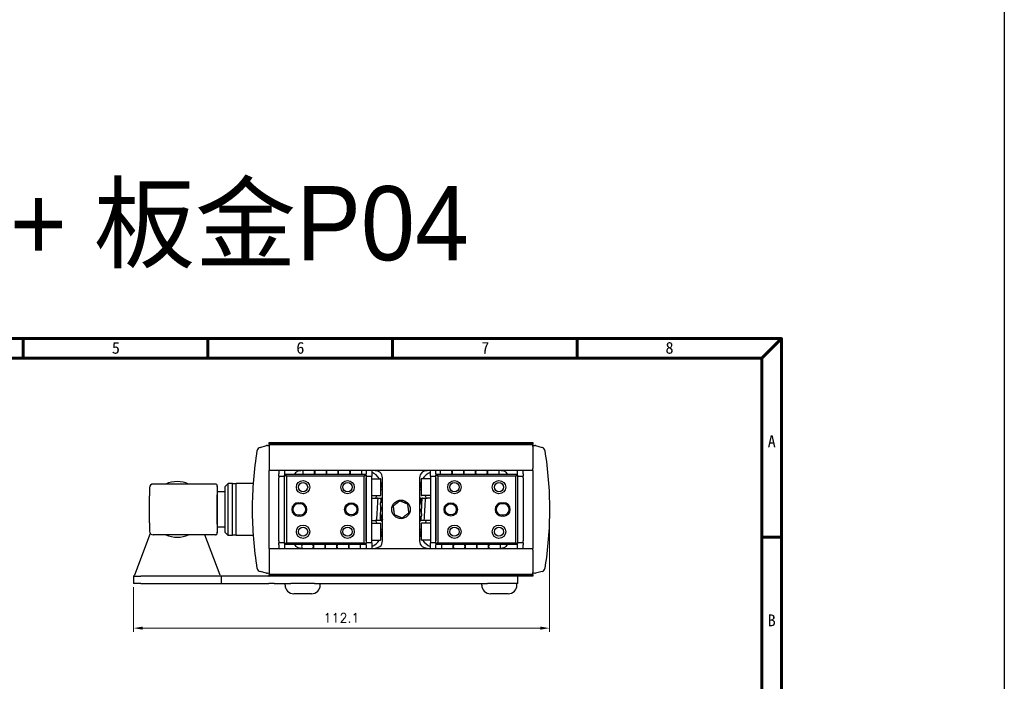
# Model space of a CAD drawing. Header units: millimetres. Extents: x 0 to 7391, y -1386 to 1502.
# Tile 71 of 127: x 7126 to 7391, y -25 to 154. Entities that reach past the tile are written whole.
import ezdxf

# ---------------------------------------------------------------- set-up
doc = ezdxf.new("R2010")
doc.units = ezdxf.units.MM
doc.header["$LTSCALE"] = 0.5
doc.layers.add('AM_5', color=3, linetype='Continuous', lineweight=25)
doc.layers.add('可見 (ISO)', color=7, linetype='Continuous', lineweight=25)
doc.layers.add('BORDER', color=7, linetype='Continuous')
doc.styles.get("Standard").update_dxf_attribs({"font": 'arial.ttf'})
doc.styles.add('尺寸標註', font='romans.shx', dxfattribs={"bigfont": 'CHINESET.SHX'})
doc.styles.add('標題欄', font='txt')
doc.dimstyles.new('CNS1$0', dxfattribs={"dimtxt": 2.5, "dimasz": 2.5, "dimexe": 1, "dimexo": 1, "dimgap": 1.5, "dimtad": 1, "dimtoh": 1, "dimdec": 1, "dimdsep": 46, "dimtxsty": '尺寸標註', "dimcen": 0, "dimclrd": 2, "dimclre": 2, "dimclrt": 1, "dimadec": 0, "dimazin": 2, "dimtp": 0.1, "dimtm": 0.1, "dimtfac": 0.71, "dimtdec": 1, "dimtmove": 0, "dimatfit": 0, "dimfxl": 0, "dimlwd": 13, "dimlwe": 13, "dimarcsym": 0})

# ---------------------------------------------------------------- blocks, each defined once
blk = doc.blocks.new('A4-英文圖框-橫式')
at = {"layer": 'BORDER', "color": 123, "linetype": 'Continuous', "lineweight": 60, "ltscale": 25.4}
for p, q in [((2350.7, 183.5), (2350.7, 188.79)), ((2400.45, 183.5), (2400.45, 188.79)), ((2450.2, 183.5), (2450.2, 188.79)), ((2499.95, 183.5), (2499.95, 188.79)), ((2549.79, 183.5), (2555.09, 188.79)), ((2151.7, 183.5), (2549.79, 183.5)), ((2549.79, 183.5), (2549.79, -95.06)), ((2549.79, 135.31), (2555.09, 135.31))]:
    blk.add_line(p, q, dxfattribs=at)
blk.add_lwpolyline([(2151.7, 188.79), (2555.09, 188.79), (2555.09, -95.06), (2151.7, -95.06)], close=True, dxfattribs=at)
at = {"color": 60, "style": '標題欄'}
for s, p in [('5', (2374.61, 184.72)), ('6', (2424.32, 184.72)), ('7', (2474.15, 184.72)), ('8', (2523.79, 184.72)), ('A', (2551.33, 159.51)), ('B', (2551.33, 111.26))]:
    blk.add_text(s, height=3.18, dxfattribs=at).set_placement(p)
at = {"color": 3, "style": '標題欄'}
for s, p in [('7', (2474.15, 184.72)), ('A', (2551.33, 159.51)), ('B', (2551.33, 111.26))]:
    blk.add_text(s, height=3.18, dxfattribs=at).set_placement(p)
blk = doc.blocks.new('*D969')
at = {"layer": 'AM_5', "color": 2, "linetype": 'ByBlock', "lineweight": 13}
for p, q in [((7268.65, 20.75), (7268.65, -11.25)), ((7156.55, 0.75), (7156.55, -11.25)), ((7266.15, -10.25), (7159.05, -10.25))]:
    blk.add_line(p, q, dxfattribs=at)
at = {"layer": 'AM_5', "color": 2}
for points in [[(7159.05, -9.84), (7159.05, -10.67), (7156.55, -10.25)], [(7266.15, -9.84), (7266.15, -10.67), (7268.65, -10.25)]]:
    blk.add_solid(points, dxfattribs=at)
at = {"layer": 'Defpoints', "color": 0}
for p in [(7268.65, 21.75), (7156.55, 1.75), (7156.55, -10.25)]:
    blk.add_point(p, dxfattribs=at)
at = {"layer": 'AM_5', "color": 1, "insert": (7212.6, -7.5), "char_height": 2.5, "attachment_point": 5, "style": '尺寸標註'}
blk.add_mtext('112.1', dxfattribs=at)

msp = doc.modelspace()

# ---------------------------------------------------------------- linework, layer by layer
at = {"color": 4}
msp.add_lwpolyline([(6389.429, 1459.353), (7391.21, 1459.353), (7391.21, -306.068), (6389.429, -306.068)], close=True, dxfattribs=at)
at = {"layer": '可見 (ISO)'}
for p, q in [((7190.648, 38.461), (7192.423, 38.937)), ((7192.629, 38.97), (7193.146, 38.997)), ((7193.146, 39.747), (7264.146, 39.747)), ((7193.146, 39.547), (7193.146, 39.747)), ((7193.146, 39.247), (7193.146, 39.547)), ((7193.146, 39.547), (7264.146, 39.547)), ((7193.146, 39.247), (7193.146, 38.747)), ((7193.146, 39.247), (7264.146, 39.247)), ((7193.146, 38.747), (7193.146, 32.747)), ((7264.146, 39.747), (7264.146, 39.547)), ((7264.146, 39.547), (7264.146, 39.247)), ((7264.146, 38.747), (7264.146, 39.247)), ((7264.146, 38.997), (7264.662, 38.97)), ((7264.146, 38.747), (7264.146, 32.747)), ((7264.869, 38.937), (7266.644, 38.461)), ((7193.146, 32.747), (7193.146, 32.247)), ((7264.146, 32.247), (7193.146, 32.247)), ((7193.146, 11.247), (7193.146, 32.247)), ((7195.745, 32.247), (7195.745, 31.301)), ((7197.245, 32.247), (7197.245, 31.301)), ((7219.245, 32.247), (7219.245, 31.301)), ((7220.745, 32.247), (7220.745, 31.301)), ((7236.546, 31.301), (7236.546, 32.247)), ((7238.046, 31.301), (7238.046, 32.247)), ((7260.046, 31.301), (7260.046, 32.247)), ((7261.546, 31.301), (7261.546, 32.247)), ((7264.146, 32.247), (7264.146, 32.747)), ((7264.146, 32.247), (7264.146, 11.247)), ((7195.745, 30.747), (7195.745, 31.301)), ((7195.745, 30.747), (7197.245, 30.747)), ((7195.745, 30.747), (7195.745, 30.247)), ((7195.745, 13.247), (7195.745, 30.247)), ((7197.245, 31.301), (7197.245, 30.947)), ((7197.245, 30.947), (7197.545, 31.247)), ((7197.245, 12.547), (7197.245, 30.947)), ((7197.245, 30.947), (7197.745, 30.74)), ((7197.245, 13.247), (7197.245, 30.247)), ((7197.545, 31.247), (7218.945, 31.247)), ((7197.752, 30.747), (7197.545, 31.247)), ((7197.752, 30.747), (7197.745, 30.74)), ((7197.745, 30.74), (7197.745, 12.754)), ((7218.738, 30.747), (7197.752, 30.747)), ((7218.738, 30.747), (7218.945, 31.247)), ((7218.745, 30.74), (7218.738, 30.747)), ((7218.745, 30.74), (7219.245, 30.947)), ((7218.745, 12.754), (7218.745, 30.74)), ((7218.945, 31.247), (7219.245, 30.947)), ((7219.245, 30.947), (7219.245, 31.301)), ((7219.245, 30.947), (7219.245, 12.547)), ((7219.245, 30.747), (7220.745, 30.747)), ((7219.245, 13.247), (7219.245, 30.247)), ((7220.745, 31.301), (7220.745, 30.747)), ((7220.745, 30.247), (7220.745, 30.747)), ((7220.745, 13.247), (7220.745, 30.247)), ((7220.745, 29.997), (7223.12, 29.997)), ((7223.245, 25.622), (7223.245, 29.872)), ((7223.646, 13.247), (7223.646, 30.247)), ((7233.646, 30.247), (7233.646, 13.247)), ((7234.046, 29.872), (7234.046, 25.622)), ((7236.546, 29.997), (7234.171, 29.997)), ((7236.546, 30.747), (7236.546, 31.301)), ((7236.546, 30.747), (7238.046, 30.747)), ((7236.546, 30.747), (7236.546, 30.247)), ((7236.546, 30.247), (7236.546, 13.247)), ((7238.046, 31.301), (7238.046, 30.947)), ((7238.046, 30.947), (7238.346, 31.247)), ((7238.046, 12.547), (7238.046, 30.947)), ((7238.546, 30.74), (7238.046, 30.947)), ((7238.046, 30.247), (7238.046, 13.247)), ((7238.346, 31.247), (7259.746, 31.247)), ((7238.346, 31.247), (7238.553, 30.747)), ((7238.553, 30.747), (7238.546, 30.74)), ((7238.546, 30.74), (7238.546, 12.754)), ((7259.539, 30.747), (7238.553, 30.747)), ((7259.746, 31.247), (7259.539, 30.747)), ((7259.546, 30.74), (7259.539, 30.747)), ((7260.046, 30.947), (7259.546, 30.74)), ((7259.546, 12.754), (7259.546, 30.74)), ((7259.746, 31.247), (7260.046, 30.947)), ((7260.046, 30.947), (7260.046, 31.301)), ((7260.046, 30.947), (7260.046, 12.547)), ((7260.046, 30.747), (7261.546, 30.747)), ((7260.046, 30.247), (7260.046, 13.247)), ((7261.546, 31.301), (7261.546, 30.747)), ((7261.546, 30.247), (7261.546, 30.747)), ((7261.546, 30.247), (7261.546, 13.247)), ((7160.846, 27.597), (7160.846, 25.393)), ((7178.646, 28.597), (7161.846, 28.597)), ((7179.146, 27.908), (7179.146, 28.097)), ((7179.146, 28.097), (7179.146, 27.908)), ((7179.146, 27.908), (7179.146, 25.705)), ((7179.146, 27.908), (7179.146, 25.705)), ((7181.246, 27.942), (7182.051, 28.747)), ((7181.246, 15.552), (7181.246, 27.942)), ((7182.051, 14.747), (7182.051, 28.747)), ((7183.246, 28.747), (7182.051, 28.747)), ((7183.246, 14.747), (7183.246, 28.747)), ((7184.246, 28.647), (7183.246, 28.647)), ((7184.246, 14.747), (7184.246, 28.747)), ((7188.891, 28.747), (7184.246, 28.747)), ((7268.37, 29.166), (7268.37, 29.166)), ((7268.371, 29.159), (7268.371, 29.159)), ((7268.377, 29.072), (7268.377, 29.072)), ((7268.414, 28.55), (7268.414, 28.55)), ((7268.522, 26.712), (7268.522, 26.712)), ((7160.846, 18.101), (7160.846, 25.393)), ((7181.246, 26.497), (7179.146, 26.497)), ((7179.146, 17.789), (7179.146, 25.705)), ((7179.146, 25.705), (7179.146, 17.789)), ((7220.745, 25.497), (7223.12, 25.497)), ((7220.745, 24.747), (7222.014, 24.747)), ((7222.014, 24.747), (7222.293, 24.747)), ((7222.352, 24.747), (7222.293, 24.747)), ((7222.352, 24.747), (7222.375, 24.747)), ((7222.352, 24.747), (7222.919, 24.747)), ((7222.919, 24.747), (7223.176, 24.747)), ((7223.22, 24.747), (7223.176, 24.747)), ((7223.22, 24.747), (7223.233, 24.747)), ((7223.22, 24.747), (7223.45, 24.747)), ((7233.842, 24.747), (7233.923, 24.747)), ((7233.923, 24.747), (7234.332, 24.747)), ((7236.546, 25.497), (7234.171, 25.497)), ((7234.331, 24.747), (7234.347, 24.747)), ((7234.397, 24.747), (7234.347, 24.747)), ((7234.397, 24.747), (7234.662, 24.747)), ((7234.662, 24.747), (7235.277, 24.747)), ((7235.277, 24.747), (7235.305, 24.747)), ((7235.369, 24.747), (7235.305, 24.747)), ((7235.369, 24.747), (7235.654, 24.747)), ((7236.546, 24.747), (7235.654, 24.747)), ((7268.598, 24.824), (7268.598, 24.824)), ((7268.608, 24.487), (7268.608, 24.487)), ((7200.995, 23.547), (7201.495, 23.547)), ((7201.495, 23.247), (7200.995, 23.247)), ((7255.796, 23.547), (7256.296, 23.547)), ((7256.296, 23.247), (7255.796, 23.247)), ((7200.995, 20.247), (7201.495, 20.247)), ((7201.495, 19.947), (7200.995, 19.947)), ((7220.745, 18.747), (7221.637, 18.747)), ((7221.922, 18.747), (7221.637, 18.747)), ((7221.922, 18.747), (7221.986, 18.747)), ((7222.014, 18.747), (7221.986, 18.747)), ((7222.63, 18.747), (7222.014, 18.747)), ((7222.895, 18.747), (7222.63, 18.747)), ((7222.895, 18.747), (7222.944, 18.747)), ((7222.96, 18.747), (7222.944, 18.747)), ((7223.368, 18.747), (7222.96, 18.747)), ((7223.45, 18.747), (7223.368, 18.747)), ((7234.072, 18.747), (7233.842, 18.747)), ((7234.072, 18.747), (7234.059, 18.747)), ((7234.072, 18.747), (7234.116, 18.747)), ((7234.373, 18.747), (7234.115, 18.747)), ((7234.94, 18.747), (7234.373, 18.747)), ((7234.94, 18.747), (7234.916, 18.747)), ((7234.94, 18.747), (7234.999, 18.747)), ((7235.277, 18.747), (7234.999, 18.747)), ((7236.546, 18.747), (7235.277, 18.747)), ((7255.796, 20.247), (7256.296, 20.247)), ((7256.296, 19.947), (7255.796, 19.947)), ((7268.633, 20.132), (7268.633, 20.132)), ((7160.846, 18.101), (7160.846, 15.897)), ((7179.146, 17.789), (7179.146, 15.585)), ((7179.146, 17.789), (7179.146, 15.585)), ((7181.246, 16.997), (7179.146, 16.997)), ((7220.745, 17.997), (7223.12, 17.997)), ((7223.245, 13.622), (7223.245, 17.872)), ((7234.046, 17.872), (7234.046, 13.622)), ((7236.546, 17.997), (7234.171, 17.997)), ((7268.487, 16.115), (7268.487, 16.115)), ((7268.492, 16.209), (7268.492, 16.209)), ((7268.492, 16.202), (7268.492, 16.202)), ((7268.509, 16.526), (7268.509, 16.526)), ((7161.068, 15.268), (7156.798, 4.051)), ((7178.646, 14.897), (7161.846, 14.897)), ((7179.894, 4.051), (7175.765, 14.897)), ((7179.146, 15.397), (7179.146, 15.585)), ((7179.146, 15.585), (7179.146, 15.397)), ((7181.246, 15.552), (7182.051, 14.747)), ((7183.246, 14.747), (7182.051, 14.747)), ((7184.246, 14.847), (7183.246, 14.847)), ((7188.891, 14.747), (7184.246, 14.747)), ((7220.745, 13.497), (7223.12, 13.497)), ((7236.546, 13.497), (7234.171, 13.497)), ((7268.326, 13.756), (7268.326, 13.756)), ((7268.456, 15.594), (7268.456, 15.594)), ((7193.146, 11.247), (7193.146, 10.747)), ((7193.146, 11.247), (7264.146, 11.247)), ((7193.146, 10.747), (7193.146, 4.747)), ((7195.745, 13.247), (7195.745, 12.747)), ((7197.245, 12.747), (7195.745, 12.747)), ((7195.745, 12.193), (7195.745, 12.747)), ((7195.745, 12.193), (7195.745, 11.247)), ((7197.245, 12.547), (7197.745, 12.754)), ((7197.545, 12.247), (7197.245, 12.547)), ((7197.245, 12.547), (7197.245, 12.193)), ((7197.245, 12.193), (7197.245, 11.247)), ((7197.545, 12.247), (7197.752, 12.747)), ((7218.945, 12.247), (7197.545, 12.247)), ((7197.745, 12.754), (7197.752, 12.747)), ((7197.752, 12.747), (7218.738, 12.747)), ((7218.738, 12.747), (7218.745, 12.754)), ((7218.945, 12.247), (7218.738, 12.747)), ((7218.745, 12.754), (7219.245, 12.547)), ((7219.245, 12.547), (7218.945, 12.247)), ((7220.745, 12.747), (7219.245, 12.747)), ((7219.245, 12.193), (7219.245, 12.547)), ((7219.245, 12.193), (7219.245, 11.247)), ((7220.745, 12.747), (7220.745, 13.247)), ((7220.745, 12.747), (7220.745, 12.193)), ((7220.745, 12.193), (7220.745, 11.247)), ((7236.546, 13.247), (7236.546, 12.747)), ((7238.046, 12.747), (7236.546, 12.747)), ((7236.546, 12.193), (7236.546, 12.747)), ((7236.546, 11.247), (7236.546, 12.193)), ((7238.546, 12.754), (7238.046, 12.547)), ((7238.346, 12.247), (7238.046, 12.547)), ((7238.046, 12.547), (7238.046, 12.193)), ((7238.046, 11.247), (7238.046, 12.193)), ((7238.553, 12.747), (7238.346, 12.247)), ((7259.746, 12.247), (7238.346, 12.247)), ((7238.546, 12.754), (7238.553, 12.747)), ((7238.553, 12.747), (7259.539, 12.747)), ((7259.539, 12.747), (7259.546, 12.754)), ((7259.539, 12.747), (7259.746, 12.247)), ((7260.046, 12.547), (7259.546, 12.754)), ((7260.046, 12.547), (7259.746, 12.247)), ((7261.546, 12.747), (7260.046, 12.747)), ((7260.046, 12.193), (7260.046, 12.547)), ((7260.046, 11.247), (7260.046, 12.193)), ((7261.546, 12.747), (7261.546, 13.247)), ((7261.546, 12.747), (7261.546, 12.193)), ((7261.546, 11.247), (7261.546, 12.193)), ((7264.146, 10.747), (7264.146, 11.247)), ((7264.146, 10.747), (7264.146, 4.747)), ((7156.546, 3.747), (7158.546, 3.747)), ((7156.546, 3.747), (7156.546, 1.747)), ((7180.146, 3.747), (7158.546, 3.747)), ((7193.06, 3.747), (7180.146, 3.747)), ((7180.146, 3.747), (7180.146, 1.747)), ((7192.423, 4.557), (7190.648, 5.032)), ((7193.146, 4.497), (7192.629, 4.524)), ((7193.06, 3.747), (7193.146, 3.747)), ((7193.146, 4.747), (7193.146, 4.247)), ((7193.146, 3.947), (7193.146, 4.247)), ((7264.146, 4.247), (7193.146, 4.247)), ((7193.146, 3.747), (7193.146, 3.947)), ((7264.146, 3.947), (7193.146, 3.947)), ((7264.146, 3.747), (7193.146, 3.747)), ((7260.146, 1.747), (7260.146, 3.747)), ((7264.146, 4.247), (7264.146, 4.747)), ((7264.662, 4.524), (7264.146, 4.497)), ((7264.146, 4.247), (7264.146, 3.947)), ((7264.146, 3.947), (7264.146, 3.747)), ((7266.644, 5.032), (7264.869, 4.557)), ((7158.546, 1.747), (7156.546, 1.747)), ((7158.546, 1.747), (7180.146, 1.747)), ((7180.146, 1.747), (7193.06, 1.747)), ((7194.474, 1.747), (7193.06, 1.747)), ((7194.474, 1.747), (7198.934, 1.747)), ((7197.396, 1.367), (7197.396, 1.747)), ((7205.357, 1.747), (7198.934, 1.747)), ((7205.357, 1.747), (7251.934, 1.747)), ((7206.896, 1.367), (7206.896, 1.747)), ((7250.396, 1.367), (7250.396, 1.747)), ((7258.371, 1.747), (7251.934, 1.747)), ((7260.146, 1.747), (7258.371, 1.747)), ((7259.896, 1.367), (7259.896, 1.747)), ((7204.526, -1.003), (7199.766, -1.003)), ((7257.526, -1.003), (7252.766, -1.003))]:
    msp.add_line(p, q, dxfattribs=at)
for centre, radius in [((7202.245, 27.747), 1.8), ((7214.245, 27.747), 1.8), ((7243.046, 27.747), 1.8), ((7255.046, 27.747), 1.8), ((7202.245, 27.747), 1.25), ((7214.245, 27.747), 1.25), ((7243.046, 27.747), 1.25), ((7255.046, 27.747), 1.25), ((7228.646, 21.747), 2.5), ((7215.245, 21.747), 1.8), ((7215.245, 21.747), 1.5), ((7242.046, 21.747), 1.8), ((7242.046, 21.747), 1.5), ((7202.245, 15.747), 1.8), ((7202.245, 15.747), 1.25), ((7214.245, 15.747), 1.8), ((7214.245, 15.747), 1.25), ((7243.046, 15.747), 1.8), ((7243.046, 15.747), 1.25), ((7255.046, 15.747), 1.8), ((7255.046, 15.747), 1.25)]:
    msp.add_circle(centre, radius, dxfattribs=at)
for centre, radius, start, end in [((7190.906, 37.495), 1, 105, 170.84665), ((7192.681, 37.971), 1, 93, 105), ((7264.61, 37.971), 1, 75, 87), ((7266.385, 37.495), 1, 9.15335, 75), ((7203.788, 31.747), 1.587, 161.64156, 198.35844), ((7203.788, 31.747), 1.587, 341.64156, 18.35844), ((7206.963, 31.747), 1.587, 161.64156, 198.35844), ((7206.963, 31.747), 1.587, 341.64156, 18.35844), ((7210.138, 31.747), 1.587, 161.64156, 198.35844), ((7210.138, 31.747), 1.587, 341.64156, 18.35844), ((7213.313, 31.739), 1.587, 161.35265, 198.07), ((7213.313, 31.739), 1.587, 341.93, 18.64735), ((7216.488, 31.739), 1.587, 161.35265, 198.07), ((7216.488, 31.739), 1.587, 341.93, 18.64735), ((7218.646, 27.247), 5, 83.11234, 90), ((7238.646, 27.247), 5, 90, 96.88766), ((7240.804, 31.747), 1.587, 161.64156, 198.35844), ((7240.804, 31.747), 1.587, 341.64156, 18.35844), ((7243.979, 31.747), 1.587, 161.64156, 198.35844), ((7243.979, 31.747), 1.587, 341.64156, 18.35844), ((7247.154, 31.739), 1.587, 161.35265, 198.07), ((7247.154, 31.739), 1.587, 341.93, 18.64735), ((7250.329, 31.739), 1.587, 161.35265, 198.07), ((7250.329, 31.739), 1.587, 341.93, 18.64735), ((7253.504, 31.739), 1.587, 161.35265, 198.07), ((7253.504, 31.739), 1.587, 341.93, 18.64735), ((7168.346, 21.747), 7.5, 65.97014, 114.02986), ((7201.646, 30.247), 2, 131.40962, 150), ((7208.146, 27.247), 5, 123.21265, 124.24436), ((7218.646, 27.247), 5, 33.36701, 65.17027), ((7221.646, 30.247), 2, 0, 48.59038), ((7223.12, 29.872), 0.125, 0, 90), ((7218.646, 27.247), 5, 0, 23.08517), ((7235.646, 30.247), 2, 131.40962, 180), ((7238.646, 27.247), 5, 156.91483, 180), ((7234.171, 29.872), 0.125, 90, 180), ((7238.646, 27.247), 5, 114.82973, 146.63299), ((7249.146, 27.247), 5, 55.78497, 56.76885), ((7255.646, 30.247), 2, 30, 48.59038), ((7161.846, 27.597), 1, 90, 180), ((7178.646, 28.097), 0.5, 0, 90), ((7228.646, 21.747), 8, 129.14158, 132.45789), ((7228.646, 21.747), 7.5, 131.81852, 136.05872), ((7228.646, 21.747), 7.5, 43.94128, 48.18148), ((7228.646, 21.747), 8, 47.54211, 50.85842), ((7228.646, 21.747), 7.5, 150, 156.42182), ((7223.12, 25.622), 0.125, 270, 0), ((7234.171, 25.622), 0.125, 180, 270), ((7228.646, 21.747), 7.5, 23.57818, 30), ((7200.995, 21.747), 1.8, 90, 270), ((7200.995, 21.747), 1.5, 90, 270), ((7201.495, 21.747), 1.8, 270, 90), ((7201.495, 21.747), 1.5, 270, 90), ((7255.796, 21.747), 1.8, 90, 270), ((7255.796, 21.747), 1.5, 90, 270), ((7256.296, 21.747), 1.8, 270, 90), ((7256.296, 21.747), 1.5, 270, 90), ((7228.646, 21.747), 7.5, 203.57818, 210), ((7228.646, 21.747), 7.5, 330, 336.42182), ((7223.12, 17.872), 0.125, 0, 90), ((7228.646, 21.747), 7.5, 223.94128, 228.18148), ((7218.646, 16.247), 5, 336.91483, 0), ((7238.646, 16.247), 5, 180, 203.08517), ((7228.646, 21.747), 7.5, 311.81852, 316.05872), ((7234.171, 17.872), 0.125, 90, 180), ((7161.846, 15.897), 1, 180, 270), ((7168.346, 21.747), 7.5, 245.97014, 294.02986), ((7178.646, 15.397), 0.5, 270, 0), ((7218.646, 16.247), 5, 294.82973, 326.63299), ((7223.12, 13.622), 0.125, 270, 0), ((7228.646, 21.747), 8, 227.54211, 230.85842), ((7228.646, 21.747), 8, 309.14158, 312.45789), ((7234.171, 13.622), 0.125, 180, 270), ((7238.646, 16.247), 5, 213.36701, 245.17027), ((7201.646, 13.247), 2, 210, 228.59038), ((7203.449, 11.747), 1.587, 161.64156, 198.35844), ((7203.449, 11.747), 1.587, 341.64156, 18.35844), ((7206.624, 11.747), 1.587, 161.64156, 198.35844), ((7206.624, 11.747), 1.587, 341.64156, 18.35844), ((7208.146, 16.247), 5, 269.8276, 270), ((7209.799, 11.747), 1.587, 161.64156, 198.35844), ((7209.799, 11.747), 1.587, 341.64156, 18.35844), ((7212.974, 11.739), 1.587, 161.35265, 198.07), ((7212.974, 11.739), 1.587, 341.93, 18.64735), ((7216.149, 11.739), 1.587, 161.35265, 198.07), ((7216.149, 11.739), 1.587, 341.93, 18.64735), ((7218.646, 16.247), 5, 270, 276.88766), ((7221.646, 13.247), 2, 311.40962, 0), ((7235.646, 13.247), 2, 180, 228.59038), ((7238.646, 16.247), 5, 263.11234, 270), ((7241.143, 11.747), 1.587, 161.64156, 198.35844), ((7241.143, 11.747), 1.587, 341.64156, 18.35844), ((7244.318, 11.747), 1.587, 161.64156, 198.35844), ((7244.318, 11.747), 1.587, 341.64156, 18.35844), ((7247.492, 11.739), 1.587, 161.35265, 198.07), ((7247.492, 11.739), 1.587, 341.93, 18.64735), ((7250.667, 11.739), 1.587, 161.35265, 198.07), ((7249.146, 16.247), 5, 270, 270.14381), ((7250.667, 11.739), 1.587, 341.93, 18.64735), ((7253.842, 11.739), 1.587, 161.35265, 198.07), ((7253.842, 11.739), 1.587, 341.93, 18.64735), ((7255.646, 13.247), 2, 311.40962, 330), ((7190.906, 5.998), 1, 189.15335, 255), ((7266.385, 5.998), 1, 285, 350.84665), ((7192.681, 5.523), 1, 255, 267), ((7264.61, 5.523), 1, 273, 285), ((7199.766, 1.367), 2.37, 180, 270), ((7204.526, 1.367), 2.37, 270, 0), ((7252.766, 1.367), 2.37, 180, 270), ((7257.526, 1.367), 2.37, 270, 0)]:
    msp.add_arc(centre, radius, start, end, dxfattribs=at)
for centre, major_axis, start_param, end_param in [((7156.546, 5.747), (0, -2), 0, 0.5585054), ((7180.146, 5.747), (0, 2), 2.5830873, 3.1415927)]:
    msp.add_ellipse(centre, major_axis=major_axis, ratio=0.2378842, start_param=start_param, end_param=end_param, dxfattribs=at)
for points, knots in [([(7189.919, 5.839), (7189.072, 11.096), (7188.646, 16.422), (7188.646, 27.072), (7189.072, 32.397), (7189.919, 37.655)], [2.98183652, 2.98183652, 2.98183652, 2.98183652, 3.14159265, 3.14159265, 3.30134879, 3.30134879, 3.30134879, 3.30134879]), ([(7267.372, 37.655), (7268.219, 32.397), (7268.646, 27.072), (7268.646, 16.422), (7268.219, 11.096), (7267.372, 5.839)], [2.98183652, 2.98183652, 2.98183652, 2.98183652, 3.14159265, 3.14159265, 3.30134879, 3.30134879, 3.30134879, 3.30134879]), ([(7200.323, 31.747), (7200.51, 31.912), (7200.726, 32.039), (7201.183, 32.208), (7201.423, 32.247), (7201.646, 32.247)], [0.32539106, 0.32539106, 0.32539106, 0.32539106, 0.40021038, 0.40021038, 0.4750297, 0.4750297, 0.4750297, 0.4750297]), ([(7221.646, 32.247), (7221.869, 32.247), (7222.109, 32.208), (7222.566, 32.039), (7222.782, 31.912), (7222.969, 31.747)], [0, 0, 0, 0, 0.07481932, 0.07481932, 0.14963864, 0.14963864, 0.14963864, 0.14963864]), ([(7234.323, 31.747), (7234.51, 31.912), (7234.726, 32.039), (7235.183, 32.208), (7235.423, 32.247), (7235.646, 32.247)], [0.32539106, 0.32539106, 0.32539106, 0.32539106, 0.40021038, 0.40021038, 0.4750297, 0.4750297, 0.4750297, 0.4750297]), ([(7255.646, 32.247), (7255.869, 32.247), (7256.109, 32.208), (7256.566, 32.039), (7256.782, 31.912), (7256.969, 31.747)], [0, 0, 0, 0, 0.07481932, 0.07481932, 0.14963864, 0.14963864, 0.14963864, 0.14963864]), ([(7223.11, 23.05), (7223.154, 23.527), (7223.252, 23.913), (7223.42, 24.462), (7223.524, 24.729), (7223.646, 24.986)], [0, 0, 0, 0, 0.14382172, 0.14382172, 0.29076264, 0.29076264, 0.29076264, 0.29076264]), ([(7223.213, 24.294), (7223.314, 24.51), (7223.429, 24.72), (7223.585, 24.971), (7223.615, 25.017), (7223.646, 25.063)], [-13.902400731, -13.902400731, -13.902400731, -13.902400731, -13.830047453, -13.830047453, -13.8133146, -13.8133146, -13.8133146, -13.8133146]), ([(7233.646, 25.063), (7233.742, 24.918), (7233.832, 24.768), (7234.06, 24.35), (7234.183, 24.076), (7234.286, 23.793)], [-14.52949869, -14.52949869, -14.52949869, -14.52949869, -14.47665459, -14.47665459, -14.38576308, -14.38576308, -14.38576308, -14.38576308]), ([(7234.238, 22.777), (7234.235, 22.794), (7234.232, 22.81), (7234.229, 22.827), (7234.221, 22.87), (7234.212, 22.913), (7234.202, 22.958), (7234.183, 23.047), (7234.16, 23.14), (7234.134, 23.236), (7234.131, 23.248), (7234.127, 23.26), (7234.124, 23.273), (7234.122, 23.279), (7234.12, 23.286), (7234.119, 23.289), (7234.115, 23.304), (7234.11, 23.321), (7234.105, 23.338), (7234.097, 23.366), (7234.088, 23.395), (7234.078, 23.428), (7234.019, 23.62), (7233.924, 23.896), (7233.759, 24.236), (7233.745, 24.264), (7233.731, 24.293), (7233.716, 24.322), (7233.713, 24.329), (7233.709, 24.336), (7233.705, 24.344), (7233.703, 24.347), (7233.701, 24.351), (7233.699, 24.355), (7233.697, 24.358), (7233.695, 24.363), (7233.694, 24.365), (7233.689, 24.375), (7233.683, 24.386), (7233.678, 24.396), (7233.667, 24.416), (7233.657, 24.436), (7233.646, 24.456)], [0.902768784, 0.902768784, 0.902768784, 0.902768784, 0.903136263, 0.903136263, 0.903136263, 0.904066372, 0.904066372, 0.904066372, 0.905926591, 0.905926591, 0.905926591, 0.906159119, 0.906159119, 0.906159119, 0.906275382, 0.906275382, 0.906275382, 0.906856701, 0.906856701, 0.906856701, 0.90778681, 0.90778681, 0.90778681, 0.913367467, 0.913367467, 0.913367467, 0.913832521, 0.913832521, 0.913832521, 0.913948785, 0.913948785, 0.913948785, 0.914006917, 0.914006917, 0.914006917, 0.914065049, 0.914065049, 0.914065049, 0.914297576, 0.914297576, 0.914297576, 0.914765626, 0.914765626, 0.914765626, 0.914765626]), ([(7223.646, 18.43), (7223.536, 18.596), (7223.434, 18.767), (7223.212, 19.187), (7223.1, 19.44), (7223.005, 19.7)], [-14.52132462, -14.52132462, -14.52132462, -14.52132462, -14.46126928, -14.46126928, -14.37773734, -14.37773734, -14.37773734, -14.37773734]), ([(7223.053, 20.717), (7223.056, 20.7), (7223.059, 20.683), (7223.062, 20.667), (7223.071, 20.624), (7223.08, 20.58), (7223.089, 20.536), (7223.109, 20.447), (7223.131, 20.354), (7223.157, 20.257), (7223.161, 20.245), (7223.164, 20.233), (7223.167, 20.221), (7223.169, 20.215), (7223.171, 20.208), (7223.172, 20.205), (7223.176, 20.189), (7223.181, 20.173), (7223.186, 20.156), (7223.194, 20.128), (7223.203, 20.098), (7223.213, 20.066), (7223.273, 19.873), (7223.367, 19.597), (7223.532, 19.258), (7223.546, 19.23), (7223.56, 19.201), (7223.575, 19.172), (7223.579, 19.165), (7223.583, 19.157), (7223.586, 19.15), (7223.588, 19.146), (7223.59, 19.143), (7223.592, 19.139), (7223.594, 19.135), (7223.596, 19.131), (7223.598, 19.128), (7223.603, 19.118), (7223.608, 19.108), (7223.613, 19.098), (7223.624, 19.078), (7223.635, 19.058), (7223.646, 19.038)], [0.902768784, 0.902768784, 0.902768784, 0.902768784, 0.903136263, 0.903136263, 0.903136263, 0.904066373, 0.904066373, 0.904066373, 0.905926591, 0.905926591, 0.905926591, 0.906159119, 0.906159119, 0.906159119, 0.906275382, 0.906275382, 0.906275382, 0.906856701, 0.906856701, 0.906856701, 0.90778681, 0.90778681, 0.90778681, 0.913367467, 0.913367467, 0.913367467, 0.913832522, 0.913832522, 0.913832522, 0.913948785, 0.913948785, 0.913948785, 0.914006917, 0.914006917, 0.914006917, 0.914065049, 0.914065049, 0.914065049, 0.914297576, 0.914297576, 0.914297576, 0.914765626, 0.914765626, 0.914765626, 0.914765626]), ([(7234.181, 20.444), (7234.137, 19.966), (7234.04, 19.581), (7233.871, 19.031), (7233.768, 18.765), (7233.646, 18.507)], [0, 0, 0, 0, 0.14380212, 0.14380212, 0.29067809, 0.29067809, 0.29067809, 0.29067809]), ([(7234.078, 19.2), (7233.977, 18.984), (7233.863, 18.773), (7233.706, 18.523), (7233.676, 18.476), (7233.646, 18.43)], [-13.910065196, -13.910065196, -13.910065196, -13.910065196, -13.837646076, -13.837646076, -13.820911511, -13.820911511, -13.820911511, -13.820911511]), ([(7201.646, 11.247), (7201.423, 11.247), (7201.183, 11.286), (7200.726, 11.454), (7200.51, 11.582), (7200.323, 11.747)], [0, 0, 0, 0, 0.07481932, 0.07481932, 0.14963864, 0.14963864, 0.14963864, 0.14963864]), ([(7222.969, 11.747), (7222.782, 11.582), (7222.566, 11.454), (7222.109, 11.286), (7221.869, 11.247), (7221.646, 11.247)], [0.32539106, 0.32539106, 0.32539106, 0.32539106, 0.40021038, 0.40021038, 0.4750297, 0.4750297, 0.4750297, 0.4750297]), ([(7235.646, 11.247), (7235.423, 11.247), (7235.183, 11.286), (7234.726, 11.454), (7234.51, 11.582), (7234.323, 11.747)], [0, 0, 0, 0, 0.07481932, 0.07481932, 0.14963864, 0.14963864, 0.14963864, 0.14963864]), ([(7256.969, 11.747), (7256.782, 11.582), (7256.566, 11.454), (7256.109, 11.286), (7255.869, 11.247), (7255.646, 11.247)], [0.32539106, 0.32539106, 0.32539106, 0.32539106, 0.40021038, 0.40021038, 0.4750297, 0.4750297, 0.4750297, 0.4750297])]:
    msp.add_open_spline(points, degree=3, knots=knots, dxfattribs=at)
for points in [[(7222.375, 24.747), (7222.26, 22.747), (7222.14, 20.747), (7222.014, 18.747)], [(7223.233, 24.747), (7223.216, 24.351), (7223.198, 23.955), (7223.181, 23.56)], [(7234.143, 20.676), (7234.203, 22.033), (7234.266, 23.39), (7234.331, 24.747)], [(7234.916, 18.747), (7235.032, 20.747), (7235.152, 22.747), (7235.277, 24.747)], [(7223.148, 22.817), (7223.088, 21.46), (7223.025, 20.104), (7222.96, 18.747)], [(7223.646, 21.38), (7223.374, 21.898), (7223.192, 22.466), (7223.11, 23.05)], [(7233.646, 22.114), (7233.918, 21.595), (7234.099, 21.028), (7234.181, 20.444)], [(7234.059, 18.747), (7234.076, 19.143), (7234.093, 19.538), (7234.11, 19.934)]]:
    msp.add_open_spline(points, degree=3, dxfattribs=at)
for points in [[(7228.346, 24.037), (7227.429, 23.334), (7226.513, 22.632)], [(7230.479, 23.151), (7229.413, 23.594), (7228.346, 24.037)], [(7226.513, 22.632), (7226.663, 21.487), (7226.812, 20.342)], [(7230.779, 20.861), (7230.629, 22.006), (7230.479, 23.151)], [(7226.812, 20.342), (7227.879, 19.9), (7228.945, 19.457)], [(7228.945, 19.457), (7229.862, 20.159), (7230.779, 20.861)]]:
    msp.add_rational_spline(points, [1.27627944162, 1.47372055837, 1.27627944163], degree=2, dxfattribs=at)

# ---------------------------------------------------------------- block references
msp.add_blockref('A4-英文圖框-橫式', (4776.123, -121.007))

# ---------------------------------------------------------------- texts
at = {"color": 7, "insert": (7129.515, 97.787), "char_height": 20, "attachment_point": 5}
msp.add_mtext_dynamic_manual_height_columns('{\\fPMingLiU|b0|i0|c136|p18;上折WW + 板金P04}', width=289.56, gutter_width=12.5, heights=[0], dxfattribs=at)

# ---------------------------------------------------------------- dimensions: what is measured, and where the dimension line sits
at = {"layer": 'AM_5'}
dim = msp.add_linear_dim(base=(7156.546, -10.253), p1=(7268.646, 21.747), p2=(7156.546, 1.747), dimstyle='CNS1$0', override={"dimdec": 1, "dimarcsym": 1}, dxfattribs=at)
dim.commit()
dim.dimension.update_dxf_attribs({"geometry": '*D969', "text_midpoint": (7212.596, -7.503)})

doc.saveas('drawing.dxf')
